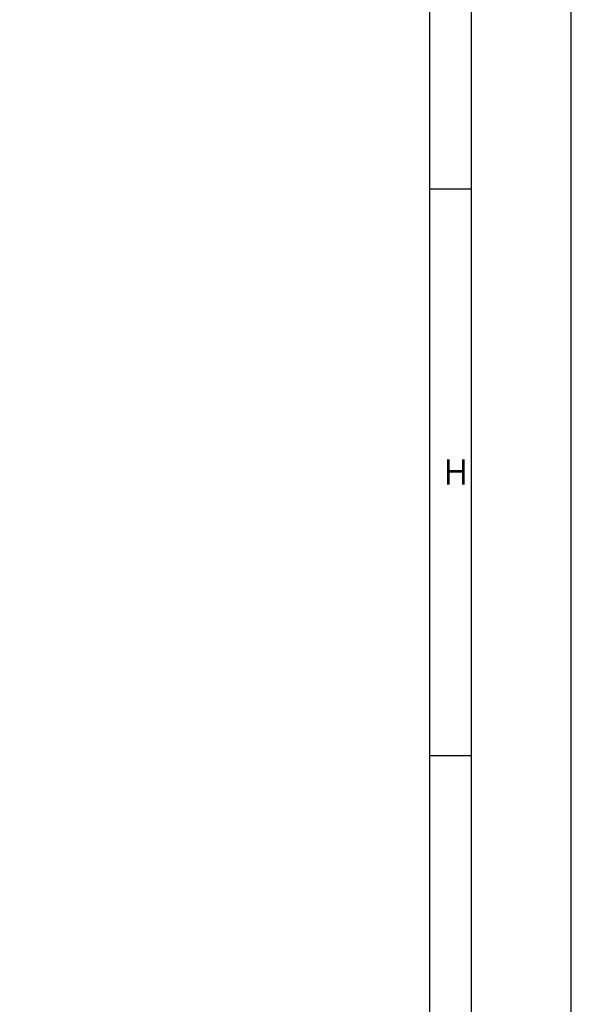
# Model space of a CAD drawing. Header units: inches. Extents: x 0 to 1544102, y 0 to 23144100.
# Tile 92 of 184: x 280691 to 297250, y 114546 to 144079. Entities that reach past the tile are written whole.
import ezdxf
from ezdxf.enums import TextEntityAlignment as Align

# ---------------------------------------------------------------- set-up
doc = ezdxf.new("R2010")
doc.units = ezdxf.units.IN
doc.header["$LTSCALE"] = 1800
doc.header["$MEASUREMENT"] = 0
doc.layers.get('0').update_dxf_attribs({"color": 253})
doc.layers.add('FORMAT', color=9, linetype='Continuous')
doc.styles.add('ROMANS', font='romans.shx')
doc.styles.add('ROMANT', font='romant')

# ---------------------------------------------------------------- blocks, each defined once
blk = doc.blocks.new('SHEET_A0')
at = {"layer": 'FORMAT'}
for p, q in [((1172, 170.9), (1172, 829)), ((1177, 12), (1177, 829)), ((1177, 556), (1172, 556)), ((1177, 488), (1172, 488))]:
    blk.add_line(p, q, dxfattribs=at)
blk.add_lwpolyline([(1189, 841), (0, 841), (0, 0), (1189, 0)], close=True, dxfattribs=at)
at = {"layer": 'FORMAT', "style": 'ROMANS'}
blk.add_text('H', height=3, dxfattribs=at).set_placement((1173.68, 520.56))
at = {"layer": 'FORMAT', "color": 3, "flags": 13}
for tag, height, rotation, style, p in [('DRGNO', 3.5, 180, 'ROMANT', (99.42, 824.44)), ('FILE_PATH', 2, 90, 'ROMANS', (18.35, 51.64))]:
    blk.add_attdef(tag, text='', height=height, rotation=rotation, dxfattribs=dict(at, style=style)).set_placement(p, align=Align.MIDDLE_LEFT)
for tag, height, style, p in [('DRN', 2, 'ROMANS', (1122.62, 62.51)), ('DESIGN', 2, 'ROMANS', (1122.62, 58.59)), ('CHD', 2, 'ROMANS', (1122.62, 54.43)), ('APPD', 2, 'ROMANS', (1122.62, 50.27)), ('SCALE', 2, 'ROMANS', (1088.44, 28.38)), ('DRGNO', 3.5, 'ROMANT', (1105.05, 23))]:
    blk.add_attdef(tag, text='', height=height, dxfattribs=dict(at, style=style)).set_placement(p, align=Align.MIDDLE_LEFT)
at = {"layer": 'FORMAT', "color": 3, "style": 'ROMANS', "width": 0.8, "flags": 13}
for p in [(1162.9, 62.51), (1162.9, 58.35), (1162.9, 54.19), (1162.9, 50.16)]:
    blk.add_attdef('DATE', text='', height=2, dxfattribs=at).set_placement(p, align=Align.MIDDLE_LEFT)
at = {"layer": 'FORMAT', "color": 3, "style": 'ROMANS', "flags": 13}
for tag, p in [('1', (1119.96, 13.98)), ('REV', (1156.97, 13.98))]:
    blk.add_attdef(tag, p, '', height=2, dxfattribs=at)

msp = doc.modelspace()

# ---------------------------------------------------------------- block references
at = {"color": 161, "linetype": 'ByBlock', "xscale": 250, "yscale": 250, "zscale": 250}
msp.add_blockref('SHEET_A0', (0, 0), dxfattribs=at)

doc.saveas('drawing.dxf')
